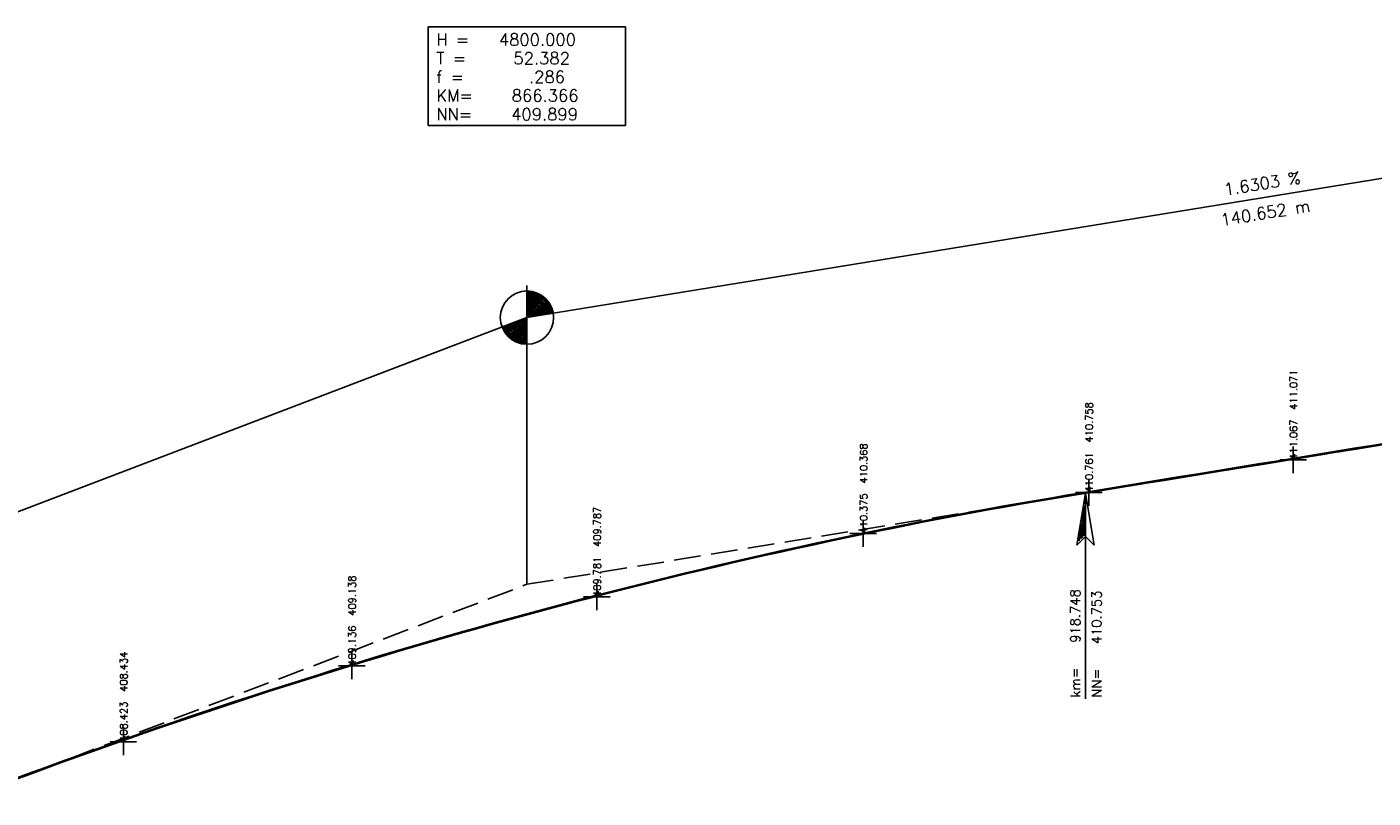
# Model space of a CAD drawing. Extents: x -17 to 189, y -4 to 76.
# Tile 10 of 14: x 86 to 112, y 47 to 61. Entities that reach past the tile are written whole.
import ezdxf

# ---------------------------------------------------------------- set-up
doc = ezdxf.new("R2010")
doc.units = 0
for name, color, linetype in [('99', 7, 'CONTINUOUS'), ('996', 7, 'CONTINUOUS'), ('999', 7, 'CONTINUOUS')]:
    doc.layers.add(name, color=color, linetype=linetype)
doc.styles.add('Schrift1', font='simplex')
doc.styles.add('Schrift3', font='romans')

# ---------------------------------------------------------------- blocks, each defined once
blk = doc.blocks.new('M4')
for p, q in [((-0.5, 0), (0.5, 0)), ((0, -0.5), (0, 0.5))]:
    blk.add_line(p, q)

msp = doc.modelspace()

# ---------------------------------------------------------------- linework, layer by layer
at = {"layer": '99', "color": 2, "linetype": 'CONTINUOUS'}
msp.add_circle((95.746, 55.698), 0.5, dxfattribs=at)
at = {"layer": '996', "color": 2, "linetype": 'CONTINUOUS'}
for p, q in [((93.896, 59.298), (93.896, 61.148)), ((93.896, 61.148), (97.596, 61.148)), ((97.596, 61.148), (97.596, 59.298)), ((123.876, 60.284), (95.746, 55.698)), ((97.596, 59.298), (93.896, 59.298)), ((95.746, 50.698), (95.746, 56.298)), ((95.746, 55.698), (72.12, 46.69)), ((111.3, 53.254), (111.6, 53.303)), ((111.3, 53.234), (111.6, 53.283)), ((111.6, 53.303), (111.9, 53.352)), ((111.6, 53.283), (111.9, 53.332)), ((109.563, 52.951), (110.057, 53.031)), ((109.8, 53.009), (110.1, 53.058)), ((109.8, 52.989), (110.1, 53.038)), ((110.1, 53.058), (110.4, 53.107)), ((110.1, 53.038), (110.4, 53.087)), ((110.254, 53.063), (110.748, 53.144)), ((110.4, 53.107), (110.7, 53.156)), ((110.4, 53.087), (110.7, 53.136)), ((110.7, 53.156), (111, 53.205)), ((110.7, 53.136), (111, 53.185)), ((110.945, 53.176), (111.439, 53.256)), ((111, 53.205), (111.3, 53.254)), ((111, 53.185), (111.3, 53.234)), ((108.182, 52.725), (108.675, 52.806)), ((108.3, 52.765), (108.6, 52.814)), ((108.3, 52.745), (108.6, 52.794)), ((108.6, 52.814), (108.9, 52.862)), ((108.6, 52.794), (108.9, 52.842)), ((108.873, 52.838), (109.366, 52.918)), ((108.9, 52.862), (109.2, 52.911)), ((108.9, 52.842), (109.2, 52.891)), ((109.2, 52.911), (109.5, 52.96)), ((109.2, 52.891), (109.5, 52.94)), ((109.5, 52.96), (109.8, 53.009)), ((109.5, 52.94), (109.8, 52.989)), ((106.8, 52.5), (107.293, 52.581)), ((106.8, 52.52), (107.1, 52.569)), ((106.8, 52.5), (107.1, 52.549)), ((107.1, 52.569), (107.4, 52.618)), ((107.1, 52.549), (107.4, 52.598)), ((107.4, 52.618), (107.7, 52.667)), ((107.4, 52.598), (107.7, 52.647)), ((107.491, 52.613), (107.984, 52.693)), ((107.7, 52.667), (108, 52.716)), ((107.7, 52.647), (108, 52.696)), ((108, 52.716), (108.3, 52.765)), ((108, 52.696), (108.3, 52.745)), ((105, 52.219), (105.3, 52.271)), ((105.3, 52.271), (105.6, 52.322)), ((105.3, 52.251), (105.6, 52.302)), ((105.418, 52.275), (105.912, 52.355)), ((105.6, 52.322), (105.9, 52.373)), ((105.6, 52.302), (105.9, 52.353)), ((105.9, 52.373), (106.2, 52.422)), ((105.9, 52.353), (106.2, 52.402)), ((106.222, 52.406), (106.06, 51.434)), ((106.109, 52.387), (106.602, 52.468)), ((106.2, 52.422), (106.5, 52.471)), ((106.2, 52.402), (106.5, 52.451)), ((106.384, 51.434), (106.222, 52.406)), ((106.222, 52.406), (106.222, 48.553)), ((106.5, 52.471), (106.8, 52.52)), ((106.5, 52.451), (106.8, 52.5)), ((103.345, 51.937), (103.839, 52.017)), ((103.8, 52), (104.1, 52.056)), ((103.8, 51.98), (104.1, 52.036)), ((104.036, 52.05), (104.53, 52.13)), ((104.1, 52.056), (104.4, 52.112)), ((104.1, 52.036), (104.4, 52.092)), ((104.4, 52.112), (104.7, 52.166)), ((104.4, 52.092), (104.7, 52.146)), ((104.7, 52.166), (105, 52.219)), ((104.7, 52.146), (105, 52.199)), ((104.727, 52.162), (105.221, 52.243)), ((105, 52.199), (105.3, 52.251)), ((106.201, 52.163), (106.168, 51.974)), ((106.195, 51.609), (106.201, 52.163)), ((101.964, 51.712), (102.457, 51.792)), ((102.3, 51.706), (102.6, 51.767)), ((102.6, 51.767), (102.9, 51.827)), ((102.6, 51.747), (102.9, 51.807)), ((102.655, 51.824), (103.148, 51.905)), ((102.9, 51.827), (103.2, 51.886)), ((102.9, 51.807), (103.2, 51.866)), ((103.2, 51.886), (103.5, 51.944)), ((103.2, 51.866), (103.5, 51.924)), ((103.5, 51.944), (103.8, 52)), ((103.5, 51.924), (103.8, 51.98)), ((106.149, 51.839), (106.106, 51.515)), ((106.141, 51.555), (106.149, 51.839)), ((106.168, 51.974), (106.168, 51.582)), ((100.582, 51.486), (101.075, 51.567)), ((101.1, 51.454), (101.4, 51.519)), ((101.273, 51.599), (101.766, 51.68)), ((101.4, 51.519), (101.7, 51.582)), ((101.4, 51.499), (101.7, 51.562)), ((101.7, 51.582), (102, 51.645)), ((101.7, 51.562), (102, 51.625)), ((102, 51.645), (102.3, 51.706)), ((102, 51.625), (102.3, 51.686)), ((102.3, 51.686), (102.6, 51.747)), ((106.06, 51.434), (106.222, 51.596)), ((106.168, 51.582), (106.141, 51.555)), ((106.222, 51.596), (106.384, 51.434)), ((99.2, 51.261), (99.694, 51.342)), ((99.891, 51.374), (100.385, 51.454)), ((100.2, 51.255), (100.5, 51.323)), ((100.2, 51.235), (100.5, 51.303)), ((100.5, 51.323), (100.8, 51.389)), ((100.5, 51.303), (100.8, 51.369)), ((100.8, 51.389), (101.1, 51.454)), ((100.8, 51.369), (101.1, 51.434)), ((101.1, 51.434), (101.4, 51.499)), ((97.818, 51.036), (98.312, 51.116)), ((98.509, 51.149), (99.003, 51.229)), ((99, 50.977), (99.3, 51.048)), ((99, 50.957), (99.3, 51.028)), ((99.3, 51.048), (99.6, 51.118)), ((99.3, 51.028), (99.6, 51.098)), ((99.6, 51.118), (99.9, 51.187)), ((99.6, 51.098), (99.9, 51.167)), ((99.9, 51.187), (100.2, 51.255)), ((99.9, 51.167), (100.2, 51.235)), ((95.746, 50.698), (96.239, 50.778)), ((96.437, 50.811), (96.93, 50.891)), ((97.128, 50.923), (97.621, 51.004)), ((97.8, 50.683), (98.1, 50.758)), ((98.1, 50.758), (98.4, 50.832)), ((98.1, 50.738), (98.4, 50.812)), ((98.4, 50.832), (98.7, 50.905)), ((98.4, 50.812), (98.7, 50.885)), ((98.7, 50.905), (99, 50.977)), ((98.7, 50.885), (99, 50.957)), ((95.013, 50.419), (95.48, 50.597)), ((95.667, 50.668), (95.746, 50.698)), ((96.9, 50.454), (97.2, 50.531)), ((96.9, 50.434), (97.2, 50.511)), ((97.2, 50.531), (97.5, 50.608)), ((97.2, 50.511), (97.5, 50.588)), ((97.5, 50.608), (97.8, 50.683)), ((97.5, 50.588), (97.8, 50.663)), ((97.8, 50.663), (98.1, 50.738)), ((94.359, 50.169), (94.826, 50.347)), ((96, 50.215), (96.3, 50.296)), ((96, 50.195), (96.3, 50.276)), ((96.3, 50.296), (96.6, 50.375)), ((96.3, 50.276), (96.6, 50.355)), ((96.6, 50.375), (96.9, 50.454)), ((96.6, 50.355), (96.9, 50.434)), ((93.705, 49.92), (94.172, 50.098)), ((95.1, 49.968), (95.4, 50.052)), ((95.1, 49.948), (95.4, 50.032)), ((95.4, 50.052), (95.7, 50.134)), ((95.4, 50.032), (95.7, 50.114)), ((95.7, 50.134), (96, 50.215)), ((95.7, 50.114), (96, 50.195)), ((93.051, 49.67), (93.518, 49.849)), ((94.2, 49.713), (94.5, 49.799)), ((94.2, 49.693), (94.5, 49.779)), ((94.5, 49.799), (94.8, 49.884)), ((94.5, 49.779), (94.8, 49.864)), ((94.8, 49.884), (95.1, 49.968)), ((94.8, 49.864), (95.1, 49.948)), ((92.397, 49.421), (92.864, 49.599)), ((93.3, 49.45), (93.6, 49.538)), ((93.3, 49.43), (93.6, 49.518)), ((93.6, 49.538), (93.9, 49.626)), ((93.6, 49.518), (93.9, 49.606)), ((93.9, 49.626), (94.2, 49.713)), ((93.9, 49.606), (94.2, 49.693)), ((91.742, 49.172), (92.21, 49.35)), ((92.4, 49.177), (92.7, 49.269)), ((92.4, 49.157), (92.7, 49.249)), ((92.7, 49.269), (93, 49.36)), ((92.7, 49.249), (93, 49.34)), ((93, 49.36), (93.3, 49.45)), ((93, 49.34), (93.3, 49.43)), ((91.088, 48.922), (91.556, 49.1)), ((91.5, 48.897), (91.8, 48.991)), ((91.8, 48.991), (92.1, 49.085)), ((91.8, 48.971), (92.1, 49.065)), ((92.1, 49.085), (92.4, 49.177)), ((92.1, 49.065), (92.4, 49.157)), ((90.434, 48.673), (90.901, 48.851)), ((90.9, 48.705), (91.2, 48.802)), ((90.9, 48.685), (91.2, 48.782)), ((91.2, 48.802), (91.5, 48.897)), ((91.2, 48.782), (91.5, 48.877)), ((91.5, 48.877), (91.8, 48.971)), ((89.78, 48.424), (90.247, 48.602)), ((90, 48.411), (90.3, 48.51)), ((90, 48.391), (90.3, 48.49)), ((90.3, 48.51), (90.6, 48.608)), ((90.3, 48.49), (90.6, 48.588)), ((90.6, 48.608), (90.9, 48.705)), ((90.6, 48.588), (90.9, 48.685)), ((89.126, 48.174), (89.593, 48.352)), ((89.4, 48.21), (89.7, 48.311)), ((89.4, 48.19), (89.7, 48.291)), ((89.7, 48.311), (90, 48.411)), ((89.7, 48.291), (90, 48.391)), ((88.472, 47.925), (88.939, 48.103)), ((88.5, 47.901), (88.8, 48.005)), ((88.5, 47.881), (88.8, 47.985)), ((88.8, 48.005), (89.1, 48.108)), ((88.8, 47.985), (89.1, 48.088)), ((89.1, 48.108), (89.4, 48.21)), ((89.1, 48.088), (89.4, 48.19)), ((87.818, 47.675), (88.285, 47.853)), ((87.9, 47.69), (88.2, 47.796)), ((87.9, 47.67), (88.2, 47.776)), ((88.2, 47.796), (88.5, 47.901)), ((88.2, 47.776), (88.5, 47.881)), ((87, 47.368), (87.3, 47.476)), ((87.164, 47.426), (87.631, 47.604)), ((87.3, 47.476), (87.6, 47.584)), ((87.3, 47.456), (87.6, 47.564)), ((87.6, 47.584), (87.9, 47.69)), ((87.6, 47.564), (87.9, 47.67)), ((86.4, 47.148), (86.7, 47.258)), ((86.4, 47.128), (86.7, 47.238)), ((86.51, 47.177), (86.977, 47.355)), ((86.7, 47.258), (87, 47.368)), ((86.7, 47.238), (87, 47.348)), ((87, 47.348), (87.3, 47.456)), ((86.1, 47.037), (86.4, 47.148)), ((86.1, 47.017), (86.4, 47.128))]:
    msp.add_line(p, q, dxfattribs=at)
at = {"layer": '999', "color": 2, "linetype": 'CONTINUOUS'}
for radius, start, end in [(0.476, 9.3972, 90), (0.451, 9.4486, 90), (0.426, 9.506, 90), (0.401, 9.428, 90), (0.376, 9.4917, 90), (0.351, 9.5643, 90), (0.326, 9.4729, 90), (0.301, 9.5561, 90), (0.276, 9.6543, 90), (0.251, 9.5446, 90), (0.226, 9.6633, 90), (0.201, 9.8113, 90), (0.176, 9.6772, 90), (0.151, 9.8766, 90), (0.126, 10.1545, 90), (0.401, 201.0812, 270), (0.376, 201.0306, 270), (0.351, 201.1359, 270), (0.326, 201.0818, 270), (0.301, 201.0186, 270), (0.276, 201.1515, 270), (0.251, 201.0828, 270), (0.226, 201.2519, 270), (0.201, 201.1787, 270), (0.176, 201.0846, 270), (0.151, 201.3378, 270), (0.126, 201.5502, 270), (0.101, 201.4778, 270), (0.076, 202.1099, 270), (0.051, 202.2413, 270), (0.101, 10.5686, 90), (0.076, 10.5092, 90), (0.051, 11.4987, 90), (0.476, 200.998, 270), (0.451, 200.9512, 270), (0.426, 201.0333, 270)]:
    msp.add_arc((95.746, 55.698), radius, start, end, dxfattribs=at)

# ---------------------------------------------------------------- block references
at = {"layer": '999', "color": 1, "xscale": 0.5, "yscale": 0.5}
for p in [(110.118, 53.034), (106.284, 52.422), (102.056, 51.65), (97.056, 50.462), (92.46, 49.172), (88.176, 47.746)]:
    msp.add_blockref('M4', p, dxfattribs=at)

# ---------------------------------------------------------------- texts
at = {"layer": '999', "color": 2, "style": 'Schrift1'}
for s, p in [('H =   4800.000', (94.046, 60.798)), ('T =     52.382', (94.046, 60.448)), ('f =       .286', (94.046, 60.098)), ('KM=    866.366', (94.046, 59.748)), ('NN=    409.899', (94.046, 59.398))]:
    msp.add_text(s, height=0.225, dxfattribs=at).set_placement(p)
for s, height, rotation, p in [('  1.6303 %', 0.225, 9.261, (108.537, 57.935)), (' 140.652 m', 0.225, 9.261, (108.625, 57.392)), (' km=   918.748', 0.18, 90, (106.122, 48.453)), (' NN=   410.753', 0.18, 90, (106.522, 48.453))]:
    msp.add_text(s, height=height, rotation=rotation, dxfattribs=at).set_placement(p)
at = {"layer": '999', "color": 1, "style": 'Schrift3'}
for s, p in [('411.067  411.071', (110.193, 53.034)), ('410.761  410.758', (106.359, 52.422)), ('410.375  410.368', (102.131, 51.65)), ('409.781  409.787', (97.131, 50.462)), ('409.136  409.138', (92.535, 49.172)), ('408.423  408.434', (88.251, 47.746))]:
    msp.add_text(s, height=0.135, rotation=90, dxfattribs=at).set_placement(p)

doc.saveas('drawing.dxf')
